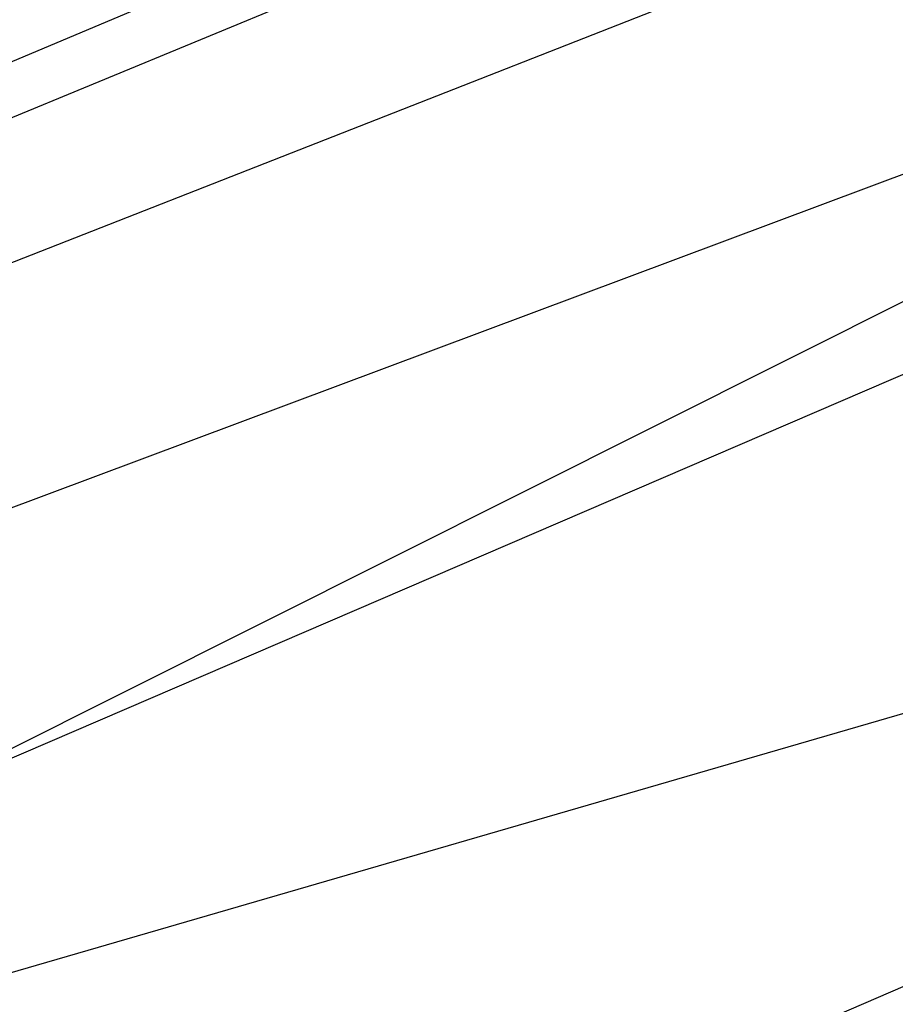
# Model space of a CAD drawing. Extents: x 0 to 901, y 0 to 72.
# Tile 136 of 256: x 448.8516 to 448.8572, y 61.24616 to 61.25246. Entities that reach past the tile are written whole.
import ezdxf

# ---------------------------------------------------------------- set-up
doc = ezdxf.new("R2010")
doc.units = 0
doc.header["$LTSCALE"] = 25.4
doc.layers.get('0').update_dxf_attribs({"color": 13, "linetype": 'CONTINUOUS'})

# ---------------------------------------------------------------- blocks, each defined once
blk = doc.blocks.new('PIN-LED-M-8128_STL')
at = {"color": 0}
for p, q in [((11.1116762, 453.3226624, 62.7789841), (11.00492, 453.6898193, 63.0009384)), ((11.1116762, 453.3226624, 62.7789841), (11.00492, 453.6898193, 63.0009384)), ((10.9793434, 453.6782532, 58.0989952), (11.1123209, 453.322937, 57.8790245)), ((10.9793434, 453.6782532, 58.0989952), (11.1123209, 453.322937, 57.8790245)), ((11.1116762, 453.3226624, 58.5789871), (10.9731255, 453.6755066, 58.7985229)), ((11.1116762, 453.3226624, 59.2789841), (10.9668903, 453.672821, 59.4980507)), ((11.1116762, 453.3226624, 59.2789841), (10.9668903, 453.672821, 59.4980507)), ((11.1157675, 453.3244019, 1.6860313), (10.9660254, 453.6724548, 1.4672813)), ((11.1157675, 453.3244019, 1.6860313), (10.9660254, 453.6724548, 1.4672813)), ((11.1182108, 453.32547, 61.3793831), (10.9480886, 453.664856, 61.5966263)), ((11.1182108, 453.32547, 61.3793831), (10.9480886, 453.664856, 61.5966263)), ((11.119154, 453.3258667, 3.8737404), (11.0439539, 453.4997559, 3.9831154)), ((11.119154, 453.3258667, 3.8737404), (11.0439539, 453.4997559, 3.9831154)), ((11.0380707, 453.4972229, 59.7821693), (11.1116858, 453.3226624, 59.8914871)), ((11.0380707, 453.4972229, 59.7821693), (11.1116858, 453.3226624, 59.8914871))]:
    blk.add_line(p, q, dxfattribs=at)
mesh = blk.add_polyface(dxfattribs=at)
corners = [(11.2760267, 453.4022217, 6.5962811), (11.1945381, 453.3603821, 6.5909791), (11.0951452, 453.7351379, 6.3775311)]
mesh.append_faces([[corners[k] for k in face] for face in [(0, 1, 2)]], dxfattribs={"color": 0})
mesh = blk.add_polyface(dxfattribs=at)
corners = [(11.2091093, 453.3675232, 64.1849518), (11.0779934, 453.7259521, 64.4065018), (11.0412302, 453.7071838, 64.4037018)]
mesh.append_faces([[corners[k] for k in face] for face in [(0, 1, 2)]], dxfattribs={"color": 0})
mesh = blk.add_polyface(dxfattribs=at)
corners = [(11.312788, 453.422699, 64.19133), (11.0779934, 453.7259521, 64.4065018), (11.2091093, 453.3675232, 64.1849518)]
mesh.append_faces([[corners[k] for k in face] for face in [(0, 1, 2)]], dxfattribs={"color": 0})
mesh = blk.add_polyface(dxfattribs=at)
corners = [(11.0984335, 453.3170471, 4.4849648), (10.8543272, 453.629364, 4.2589669), (10.9520588, 453.6665039, 4.2662148)]
mesh.append_faces([[corners[k] for k in face] for face in [(0, 1, 2)]], dxfattribs={"color": 0})
mesh = blk.add_polyface(dxfattribs=at)
corners = [(11.0984335, 453.3170471, 4.4849648), (10.9871941, 453.2743835, 4.4783039), (10.8543272, 453.629364, 4.2589669)]
mesh.append_faces([[corners[k] for k in face] for face in [(0, 1, 2)]], dxfattribs={"color": 0})

msp = doc.modelspace()

# ---------------------------------------------------------------- block references
at = {"color": 250, "rotation": 270}
msp.add_blockref('PIN-LED-M-8128_STL', (-4.5156512, 72.3450928, -0.2648032), dxfattribs=at)

doc.saveas('drawing.dxf')
